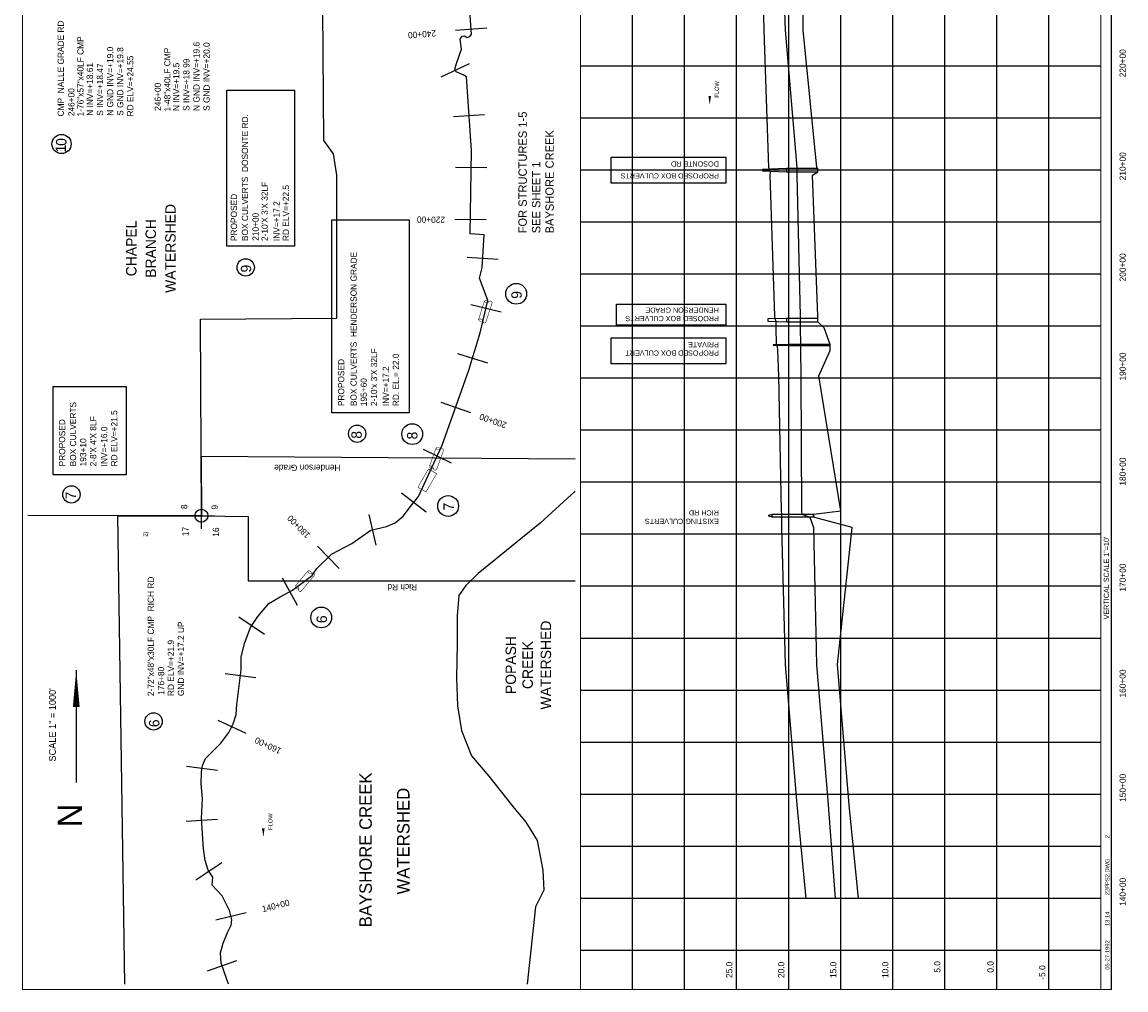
# Model space of a CAD drawing. Extents: x 228439 to 239157, y 871099 to 887109.
# Tile 1 of 2: x 228439 to 239044, y 871099 to 880403. Entities that reach past the tile are written whole.
import ezdxf
from ezdxf.enums import TextEntityAlignment as Align

# ---------------------------------------------------------------- set-up
doc = ezdxf.new("R2010")
doc.units = 0
doc.header["$LTSCALE"] = 800
doc.header["$PDMODE"] = 34
doc.header["$PDSIZE"] = 125
doc.linetypes.add('DASHED', pattern=[0])
doc.linetypes.add('STREAM', pattern=[0])
doc.layers.get('0').update_dxf_attribs({"linetype": 'CONTINUOUS'})
for name, color, linetype in [('BORDER', 1, 'CONTINUOUS'), ('GRID', 2, 'CONTINUOUS'), ('MINROADS', 7, 'CONTINUOUS'), ('PROPOSED', 7, 'CONTINUOUS'), ('SEC', 2, 'CONTINUOUS'), ('STATIONS', 7, 'CONTINUOUS'), ('STRUCTTEXT', 7, 'CONTINUOUS'), ('STRUCTURES', 1, 'CONTINUOUS'), ('TEXT', 7, 'CONTINUOUS'), ('TRUNKS', 5, 'STREAM'), ('WSHEDS', 3, 'CONTINUOUS')]:
    doc.layers.add(name, color=color, linetype=linetype)

# ---------------------------------------------------------------- blocks, each defined once
blk = doc.blocks.new('RCP')
at = {"layer": 'STRUCTURES', "color": 0, "const_width": 20}
for points in [[(-354, 160, 0.802976), (-374, 25, 0.802976)], [(-374, 25, 0.489412), (-354, -140, 0.489412)], [(-354, -140, 0.606659), (-374, 25, 0.606659)], [(415, 25, 0.606659), (396, -140, 0.606659)], [(415, 25, 0.802976), (396, 160, 0.802976)], [(396, -140, 0.489412), (415, 25, 0.489412)]]:
    blk.add_lwpolyline(points, format="xyb", dxfattribs=at)
for points in [[(396, 160), (-354, 160)], [(-354, -140), (396, -140)]]:
    blk.add_lwpolyline(points, dxfattribs=at)
blk = doc.blocks.new('LOGON')
at = {"color": 0}
blk.add_attdef('DATE', text='', height=1, dxfattribs=at).set_placement((-1.87, 1.76), align=Align.RIGHT)
for tag, p in [('TIME', (1.56, 1.76)), ('DRAWING', (8.97, 1.76)), ('OPERATOR', (22.66, 1.76))]:
    blk.add_attdef(tag, p, '', height=1, dxfattribs=at)
blk = doc.blocks.new('FLARROW')
at = {"color": 0}
blk.add_lwpolyline([(-0.28, 0.019, 0, 0.05, 0), (-0.112, 0.019, 0, 0, -0.087559), (-0.012, 0.001, 0, 0, 0.245722), (0.075, 0.013, 0, 0, -0.309425), (0.212, 0.015, 0, 0, 0), (0.278, 0.013, 0, 0, 0)], format="xyseb", dxfattribs=at)
blk.add_text('FLOW', height=0.08, dxfattribs=at).set_placement((0.015, -0.157), align=Align.CENTER)
blk = doc.blocks.new('BOX')
at = {"color": 0, "const_width": 20}
blk.add_lwpolyline([(-377, -171), (433, -171), (433, 189), (-377, 189)], close=True, dxfattribs=at)

msp = doc.modelspace()

# ---------------------------------------------------------------- linework, layer by layer
at = {"layer": 'BORDER', "color": 0, "const_width": 10}
msp.add_lwpolyline([(238904, 871104), (238904, 887104), (228444, 887104), (228444, 871104)], close=True, dxfattribs=at)
for points in [[(233804, 871104), (233804, 887104)], [(238804, 871104), (238804, 887104)]]:
    msp.add_lwpolyline(points, dxfattribs=at)
at = {"layer": 'GRID', "color": 0}
for points in [[(234304, 871104), (234304, 887104)], [(234804, 871104), (234804, 887104)], [(235304, 871104), (235304, 887104)], [(235804, 871104), (235804, 887104)], [(236304, 871104), (236304, 887104)], [(236804, 871104), (236804, 887104)], [(237304, 871104), (237304, 887104)], [(237804, 871104), (237804, 887104)], [(238304, 871104), (238304, 887104)], [(238804, 879979), (233804, 879979)], [(238804, 879479), (233804, 879479)], [(238804, 878979), (233804, 878979)], [(238804, 878479), (233804, 878479)], [(238804, 877979), (233804, 877979)], [(238804, 877479), (233804, 877479)], [(238804, 876979), (233804, 876979)], [(238804, 876479), (233804, 876479)], [(238804, 875979), (233804, 875979)], [(238804, 875479), (233804, 875479)], [(238804, 874979), (233804, 874979)], [(238804, 874479), (233804, 874479)], [(238804, 873979), (233804, 873979)], [(238804, 873479), (233804, 873479)], [(238804, 872979), (233804, 872979)], [(238804, 872479), (233804, 872479)], [(238804, 871979), (233804, 871979)], [(238804, 871479), (233804, 871479)]]:
    msp.add_lwpolyline(points, dxfattribs=at)
at = {"layer": 'MINROADS', "color": 0}
for points in [[(233754, 876202), (230158, 876228), (230161, 875658), (228494, 875659)], [(229425, 871154), (229358, 875658)], [(230161, 875658), (230611, 875650), (230611, 875031), (233754, 875031)]]:
    msp.add_lwpolyline(points, dxfattribs=at)
at = {"layer": 'PROPOSED', "color": 0}
for p, q in [((237804, 878895), (237804, 879095)), ((237804, 877455), (237804, 877655)), ((237804, 877193), (237804, 877393)), ((237804, 875574), (237804, 875774))]:
    msp.add_line(p, q, dxfattribs=at)
for points in [[(235973, 871979), (235886, 872879), (235772, 874229), (235739, 875544), (235738, 875644), (235738, 875674), (235736, 875704), (235709, 877004), (235699, 877245), (235698, 877285), (235687, 877293), (235687, 877303), (235683, 877463), (235684, 877523), (235673, 877555), (235670, 877575), (235627, 878933), (235628, 878963), (235618, 878995), (235613, 879005), (235569, 880324), (235536, 881644)], [(235722, 881644), (235769, 880324), (235881, 879005), (235881, 878995), (235881, 878963), (235881, 878933), (235915, 877575), (235915, 877555), (235915, 877523), (235915, 877463), (235917, 877303), (235917, 877293), (235917, 877285), (235917, 877245), (235920, 877004), (235927, 875704), (235930, 875674), (236007, 875644), (236044, 875544), (236070, 874229), (236184, 872879), (236251, 871979)], [(235784, 878995), (235554, 878985), (235554, 878973), (235784, 878963)], [(235784, 877555), (235604, 877550), (235604, 877528), (235784, 877523)], [(235804, 877303), (235654, 877302), (235654, 877296), (235804, 877295)], [(235644, 875644), (235614, 875655), (235614, 875662), (235644, 875674)]]:
    msp.add_lwpolyline(points, dxfattribs=at)
at = {"layer": 'PROPOSED', "color": 0, "linetype": 'DASHED'}
msp.add_lwpolyline([(236474, 871979), (236384, 872879), (236274, 874229), (236414, 875544), (236044, 875644), (236044, 875674), (236304, 875704), (236094, 877004), (236204, 877245), (236204, 877285), (236204, 877293), (236204, 877303), (236144, 877463), (236084, 877523), (236084, 877555), (236084, 877575), (236034, 878933), (236084, 878963), (236084, 878995), (236074, 879005), (235944, 880324), (235944, 881644)], dxfattribs=at)
at = {"layer": 'PROPOSED', "color": 0}
for points in [[(230406, 878250), (230406, 879750), (231056, 879750), (231056, 878250)], [(234100, 878856), (234100, 879106), (235200, 879106), (235200, 878856)], [(236084, 878995), (235784, 878995), (235784, 878963), (236084, 878963)], [(231411, 876650), (232161, 876650), (232161, 878500), (231411, 878500)], [(234150, 877490), (234150, 877690), (235200, 877690), (235200, 877490)], [(236084, 877555), (235784, 877555), (235784, 877523), (236084, 877523)], [(234100, 877117), (234100, 877367), (235200, 877367), (235200, 877117)], [(236204, 877303), (235804, 877303), (235804, 877295), (236204, 877295)], [(228738, 876050), (228738, 876900), (229438, 876900), (229438, 876050)], [(236044, 875644), (235644, 875644), (235644, 875674), (236044, 875674)]]:
    msp.add_lwpolyline(points, close=True, dxfattribs=at)
for centre in [(230587, 878045), (231658, 876446), (228913, 875862)]:
    msp.add_circle(centre, 83.2, dxfattribs=at)
at = {"layer": 'SEC', "color": 0}
msp.add_point((230161, 875658), dxfattribs=at)
at = {"layer": 'STATIONS', "color": 0}
for p, q in [((232604, 880325), (232903, 880348)), ((232466, 879877), (232737, 880005)), ((232584, 879496), (232883, 879516)), ((232604, 879009), (232904, 879004)), ((232596, 878509), (232896, 878504)), ((232715, 878142), (233014, 878125)), ((232751, 877689), (233043, 877619)), ((232622, 877216), (232909, 877128)), ((232463, 876749), (232746, 876649)), ((232291, 876299), (232560, 876166)), ((232084, 875878), (232322, 875695)), ((231769, 875668), (231837, 875376)), ((231276, 875366), (231486, 875151)), ((230939, 875061), (231083, 874798)), ((230521, 874687), (230769, 874518)), ((230389, 874140), (230686, 874101)), ((230318, 873694), (230589, 873567)), ((230018, 873250), (230316, 873212)), ((230015, 872723), (230315, 872741)), ((230109, 872157), (230359, 872323)), ((230300, 871772), (230591, 871845)), ((230219, 871282), (230502, 871383))]:
    msp.add_line(p, q, dxfattribs=at)
at = {"layer": 'STRUCTTEXT', "color": 0}
for centre, radius in [((228818, 879231), 92.2), ((233186, 877791), 100), ((232187, 876442), 100), ((232532, 875751), 100), ((231313, 874680), 100), ((229702, 873680), 83.2)]:
    msp.add_circle(centre, radius, dxfattribs=at)
at = {"layer": 'TEXT', "color": 0}
msp.add_line((228959, 874173), (228959, 873093), dxfattribs=at)
msp.add_lwpolyline([(228959, 874173, 0, 65.7, 0), (228959, 873820, 65.7, 65.7, 0)], format="xyseb", dxfattribs=at)
at = {"layer": 'TRUNKS', "color": 0}
msp.add_lwpolyline([(230423, 871154), (230351, 871358), (230345, 871456), (230370, 871550), (230413, 871651), (230449, 871722), (230455, 871772), (230432, 871863), (230360, 872004), (230265, 872106), (230272, 872182), (230228, 872249), (230198, 872345), (230181, 872454), (230164, 872746), (230173, 872941), (230160, 873080), (230163, 873196), (230171, 873257), (230200, 873323), (230254, 873378), (230349, 873471), (230426, 873573), (230467, 873658), (230494, 873746), (230501, 873842), (230545, 874175), (230543, 874301), (230580, 874439), (230633, 874584), (230704, 874688), (230811, 874814), (230917, 874878), (231037, 874943), (231227, 875083), (231270, 875150), (231410, 875287), (231607, 875392), (231791, 875519), (231941, 875554), (232023, 875588), (232099, 875652), (232172, 875747), (232247, 875844), (232413, 876206), (232476, 876336), (232731, 877058), (232840, 877415), (232914, 877726), (232850, 877900), (232832, 877941), (232859, 878044), (232877, 878359), (232744, 878366), (232757, 879169), (232708, 879876), (232675, 879897), (232609, 879925), (232598, 879949), (232613, 880006), (232661, 880142), (232649, 880238), (232666, 880266), (232690, 880271), (232716, 880256), (232740, 880263), (232757, 880287), (232707, 880961)], dxfattribs=at)
at = {"layer": 'WSHEDS', "color": 0}
for points in [[(229425, 871154), (229358, 875658), (230161, 875658), (230153, 877548), (231463, 877557), (231462, 878931), (231431, 879135), (231339, 879266), (231324, 880952), (230066, 880938)], [(233754, 875895), (233415, 875586), (232821, 875103), (232702, 874986), (232634, 874891), (232619, 874695), (232620, 874425), (232611, 874099), (232623, 873830), (232662, 873594), (232758, 873351), (232923, 873153), (233154, 872862), (233278, 872712), (233387, 872537), (233443, 872249), (233453, 872057), (233372, 871899), (233291, 871154)]]:
    msp.add_lwpolyline(points, dxfattribs=at)

# ---------------------------------------------------------------- block references
at = {"layer": 'PROPOSED', "color": 0, "xscale": 0.25, "yscale": 0.25, "zscale": 0.25, "rotation": 240.153778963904}
msp.add_blockref('BOX', (232333, 876004), dxfattribs=at)
at = {"layer": 'STRUCTURES', "color": 0, "xscale": 0.25, "yscale": 0.25, "zscale": 0.25}
for p, rotation in [((232888, 877628), 252.0923899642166), ((232419, 876213), 249.9807197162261), ((231156, 875037), 230.1944289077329)]:
    msp.add_blockref('RCP', p, dxfattribs=dict(at, rotation=rotation))
at = {"layer": 'TEXT', "color": 0, "xscale": 40, "yscale": 40, "zscale": 40, "rotation": 90}
msp.add_blockref('LOGON', (238956, 871651), dxfattribs=at).add_auto_attribs({'DATE': '05-27-1992', 'TIME': '13:14', 'OPERATOR': '2', 'DRAWING': '22PPS2.DWG'})
at = {"layer": 'TRUNKS', "color": 0, "xscale": 500, "yscale": 500, "zscale": 500, "rotation": 90}
for p in [(235055, 879748), (230766, 872709)]:
    msp.add_blockref('FLARROW', p, dxfattribs=at)

# ---------------------------------------------------------------- texts
at = {"layer": 'MINROADS', "color": 0}
for s, p in [('Henderson Grade', (231498, 876148)), ('Rich Rd', (232234, 875001))]:
    msp.add_text(s, height=60, rotation=180, dxfattribs=at).set_placement(p)
at = {"layer": 'PROPOSED', "color": 0}
for s, height, rotation, p in [('BOX CULVERTS  DOSONTE RD.', 59.94, 90, (230610, 878298)), ('DOSONTE RD', 50, 180, (235133, 879064)), ('PROPOSED BOX CULVERTS', 50, 180, (235133, 878950)), ("2-10'X 3'X 32LF", 59.94, 90, (230799, 878298)), ('RD ELV=+22.5', 59.94, 90, (231003, 878298)), ('PROPOSED', 59.9, 90, (230504, 878298)), ('INV=+17.2', 59.9, 90, (230913, 878298)), ('210+00', 59.9, 90, (230712, 878300)), ('9', 99.9, 90, (230640, 877996)), ('BOX CULVERTS  HENDERSON GRADE', 59.94, 90, (231654, 876711)), ('HENDERSON GRADE', 50, 180, (235133, 877659)), ('PROOSED BOX CULVERTS', 50, 180, (235133, 877578)), ('PRIVATE', 50, 180, (235133, 877327)), ("2-10'x 3'X 32LF ", 59.94, 90, (231850, 876711)), ('RD. EL.= 22.0', 59.94, 90, (232060, 876711)), ('PROPOSED BOX CULVERT', 50, 180, (235133, 877246)), ('PROPOSED', 59.9, 90, (231534, 876711)), ('INV=+17.2', 59.9, 90, (231963, 876711)), ('195+60', 59.9, 90, (231751, 876711)), ('BOX CULVERTS', 59.94, 90, (228958, 876132)), ('PROPOSED', 59.9, 90, (228853, 876132)), ("2-8'X 4'X 8LF", 59.94, 90, (229152, 876132)), ('RD ELV=+21.5', 59.94, 90, (229354, 876132)), ('INV=+16.0', 59.9, 90, (229257, 876132)), ('8', 99.9, 90, (231702, 876398)), ('193+10', 59.9, 90, (229055, 876132)), ('7', 99.9, 90, (228957, 875814))]:
    msp.add_text(s, height=height, rotation=rotation, dxfattribs=at).set_placement(p)
at = {"layer": 'STATIONS', "color": 0}
for s, rotation, p in [('240+00', 184.2879, (232279, 880316)), ('220+00', 179.0571, (232368, 878533)), ('200+00', 160.5767, (232973, 876597)), ('180+00', 134.4161, (231117, 875573)), ('160+00', 154.7949, (230814, 873475)), ('140+00', 14.1618, (230883, 871879))]:
    msp.add_text(s, height=60, rotation=rotation, dxfattribs=at).set_placement(p, align=Align.CENTER)
at = {"layer": 'STRUCTTEXT', "color": 0}
for s, height, p in [('CMP  NALLE GRADE RD', 59.94, (228840, 879496)), ('1-76"x57"x40LF CMP', 59.94, (229029, 879496)), ('N GND INV=+19.6', 59.94, (230144, 879549)), ('S GND INV=+20.0', 59.94, (230241, 879549)), ('N GND INV=+19.0', 59.94, (229314, 879502)), ('S GND INV=+19.8', 59.94, (229411, 879502)), ('RD ELV=+24.55', 59.94, (229508, 879496)), ('1-48"x40LF CMP', 59.94, (229864, 879544)), ('N INV=+18.61', 59.94, (229120, 879502)), ('S INV=+18.47', 59.94, (229217, 879502)), ('N INV=+19.5', 59.94, (229950, 879549)), ('S INV=+18.99', 59.94, (230047, 879549)), ('246+00', 59.9, (228942, 879498)), ('246+00', 59.9, (229772, 879550)), ('1', 99.9, (228860, 879150)), ('0', 99.9, (228865, 879213)), ('9', 100, (233239, 877743)), ('8', 100, (232237, 876391)), ('7', 100, (232587, 875708)), ('2)', 40, (229644, 875456)), ('2-72"x48"x30LF CMP  RICH RD', 59.94, (229705, 873924)), ('6', 100, (231368, 874625)), ('GND INV=+17.2 UP', 59.94, (229995, 873924)), ('RD ELV=+21.9', 59.94, (229898, 873924)), ('176+80', 59.9, (229804, 873936)), ('6', 99.9, (229758, 873625))]:
    msp.add_text(s, height=height, rotation=90, dxfattribs=at).set_placement(p)
at = {"layer": 'TEXT', "color": 0}
for s, height, p in [('220+00', 60, (239043, 880007)), ('210+00', 60, (239043, 879017)), ('WATERSHED', 100, (229914, 878227)), ('CHAPEL', 100, (229538, 878227)), ('BRANCH', 100, (229725, 878227)), ('200+00', 60, (239043, 878045)), ('190+00', 60, (239043, 877092)), ('180+00', 60, (239043, 876082)), ('170+00', 60, (239043, 875063)), ('WATERSHED', 100, (233521, 874222)), ('POPASH', 100, (233184, 874222)), ('CREEK', 100, (233346, 874222)), ('160+00', 60, (239043, 874045)), ('SCALE 1" = 1000\'', 65.73, (228763, 873648)), ('150+00', 60, (239043, 873042)), ('N', 235, (229015, 872776)), ('140+00', 60, (239043, 872042))]:
    msp.add_text(s, height=height, rotation=90, dxfattribs=at).set_placement(p, align=Align.CENTER)
for s, height, rotation, p in [('FOR STRUCTURES 1-5', 80, 90, (233288, 878372)), ('BAYSHORE CREEK', 80, 90, (233547, 878372)), ('SEE SHEET 1', 80, 90, (233418, 878372)), ('8', 60, 90, (230026, 875722)), ('9', 60, 90, (230319, 875717)), ('RICH RD', 50, 180, (235133, 875710)), ('EXISTING CULVERTS', 50, 180, (235133, 875629)), ('17', 60, 90, (230038, 875462)), ('16', 60, 90, (230331, 875456)), ('VERTICAL SCALE 1"=10\'', 50, 90, (238881, 874661)), ('BAYSHORE CREEK', 120, 90, (231799, 871701)), ('WATERSHED', 120, 90, (232161, 872017)), ('25.0', 60, 90, (235262, 871214)), ('20.0', 60, 90, (235762, 871214)), ('15.0', 60, 90, (236262, 871214)), ('10.0', 60, 90, (236762, 871214)), ('5.0', 60, 90, (237262, 871265)), ('0.0', 60, 90, (237773, 871265)), ('-5.0', 60, 90, (238270, 871198))]:
    msp.add_text(s, height=height, rotation=rotation, dxfattribs=at).set_placement(p)

doc.saveas('drawing.dxf')
